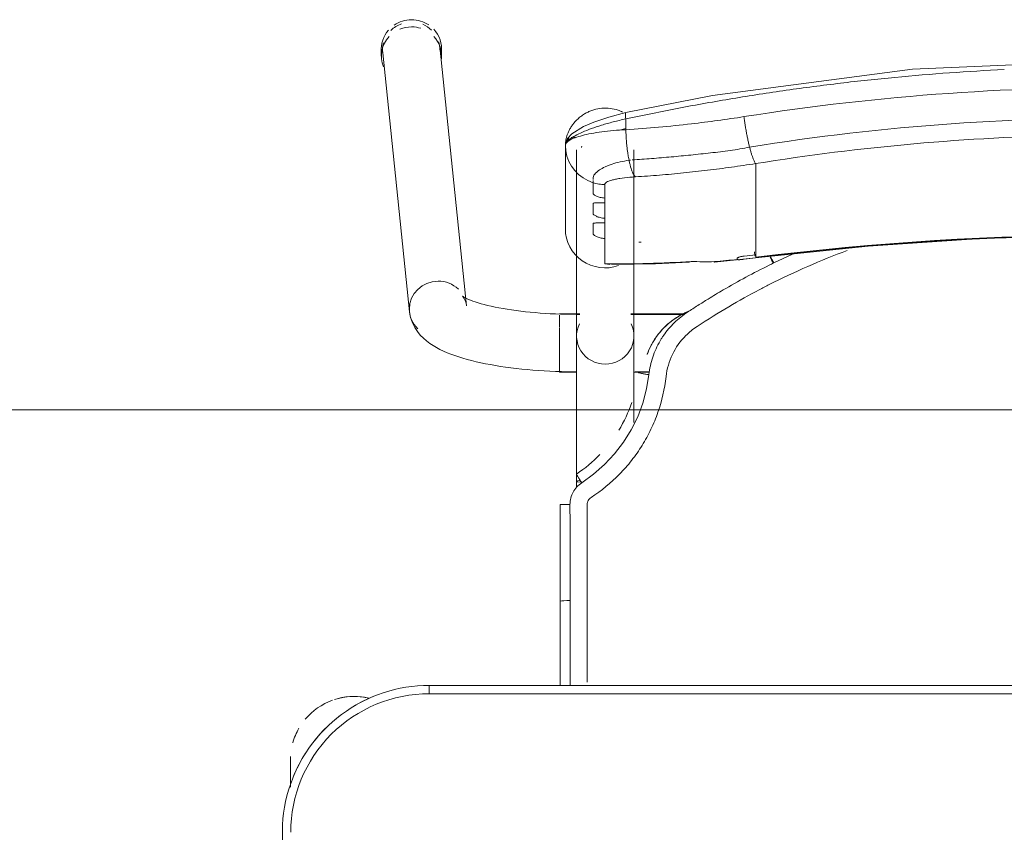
# Model space of a CAD drawing. Header units: metres. Extents: x 3 to 42.2, y -72.9 to -48.7.
# Tile 151 of 189: x 36.655 to 37.01, y -53.634 to -53.341. Entities that reach past the tile are written whole.
import ezdxf

# ---------------------------------------------------------------- set-up
doc = ezdxf.new("R2010")
doc.units = ezdxf.units.M
doc.layers.add('G-ANNO-SYMB', color=7, linetype='Continuous', lineweight=9)
doc.layers.add('I-FURN', color=7, linetype='Continuous', lineweight=18)

# ---------------------------------------------------------------- blocks, each defined once
blk = doc.blocks.new('ConjuntoParaAlunoTamanho6 - CJA06_ConjuntoParaAlunoTamanho6-V11-1PAV')
at = {"layer": 'I-FURN', "color": 253, "true_color": 0xaaaaaa}
for p, q in [((-0.2335379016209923, 0.2018170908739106), (-0.2432124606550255, 0.2952560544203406)), ((-0.2643023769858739, 0.2945585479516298), (-0.2643023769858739, 0.2919703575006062)), ((-0.2638023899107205, 0.2931241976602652), (-0.2541278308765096, 0.1996852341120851)), ((-0.2425404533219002, 0.2919703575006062), (-0.2425404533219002, 0.2945585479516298)), ((-0.1978999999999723, 0.2596939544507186), (-0.1978999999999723, 0.2296403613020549)), ((-0.1920240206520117, 0.259055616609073), (-0.1919206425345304, 0.2594856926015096)), ((-0.1973389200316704, 0.2558006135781), (-0.1966477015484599, 0.2539495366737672)), ((-0.1938499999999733, 0.2581242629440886), (-0.1938499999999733, 0.1909687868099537)), ((-0.192069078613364, 0.2589589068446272), (-0.1920240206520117, 0.259055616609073)), ((-0.1731499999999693, 0.1909687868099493), (-0.1731499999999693, 0.2581242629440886)), ((-0.1966476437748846, 0.2539494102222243), (-0.1956994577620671, 0.2522107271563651)), ((-0.1749254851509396, 0.2543538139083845), (-0.174369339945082, 0.2544094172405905)), ((-0.1292314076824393, 0.2438022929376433), (-0.1292314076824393, 0.253173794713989)), ((-0.1956994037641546, 0.2522106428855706), (-0.1945122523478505, 0.2506185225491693)), ((-0.1292314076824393, 0.2421389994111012), (-0.1292314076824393, 0.2438022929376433)), ((-0.1292314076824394, 0.2421389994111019), (-0.1292314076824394, 0.2365253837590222)), ((-0.1836599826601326, 0.2407252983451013), (-0.1836599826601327, 0.2390378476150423)), ((-0.1292314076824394, 0.2365253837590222), (-0.1292314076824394, 0.2348620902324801)), ((-0.1292314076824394, 0.2348620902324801), (-0.1292314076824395, 0.2292484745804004)), ((-0.1836599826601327, 0.2334483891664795), (-0.1836599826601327, 0.2317609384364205)), ((-0.1292314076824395, 0.2292484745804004), (-0.1292314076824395, 0.2275851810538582)), ((-0.1292314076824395, 0.2275851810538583), (-0.1292314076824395, 0.2219715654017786)), ((-0.1836599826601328, 0.2261714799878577), (-0.1836599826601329, 0.2170112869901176)), ((-0.1292314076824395, 0.2219715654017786), (-0.1292314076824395, 0.2203082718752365)), ((-0.1159764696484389, 0.2204774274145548), (-0.1226984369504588, 0.2173238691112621)), ((-0.1836599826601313, 0.2170112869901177), (-0.1818018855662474, 0.2167931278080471)), ((-0.1441419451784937, 0.2175731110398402), (-0.1292586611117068, 0.2191524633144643)), ((-0.1927135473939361, 0.1989367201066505), (-0.1999999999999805, 0.1989367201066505)), ((-0.199999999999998, 0.1984449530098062), (-0.199999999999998, 0.1941086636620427)), ((-0.1927106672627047, 0.1987867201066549), (-0.1938499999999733, 0.1987867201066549)), ((-0.1938499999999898, 0.1987867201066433), (-0.1938499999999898, 0.1984502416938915)), ((-0.1938499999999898, 0.1984502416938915), (-0.1938499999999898, 0.1976441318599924)), ((-0.1549429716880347, 0.1987867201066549), (-0.1742893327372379, 0.1987867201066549)), ((-0.154736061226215, 0.1989367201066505), (-0.1742864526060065, 0.1989367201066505)), ((-0.199999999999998, 0.1939272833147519), (-0.1999999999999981, 0.1857513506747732)), ((-0.1938499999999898, 0.1936664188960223), (-0.1938499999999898, 0.1916047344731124)), ((-0.1999999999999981, 0.1857279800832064), (-0.1999999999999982, 0.1792198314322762)), ((-0.1938499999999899, 0.1868796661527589), (-0.1938499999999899, 0.185819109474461)), ((-0.1938499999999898, 0.1837095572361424), (-0.1938499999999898, 0.1858191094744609)), ((-0.1999999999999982, 0.1791583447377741), (-0.1999999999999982, 0.1779367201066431)), ((-0.1999999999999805, 0.177936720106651), (-0.1937679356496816, 0.177936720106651)), ((-0.1938499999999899, 0.1780867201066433), (-0.1938499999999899, 0.1795051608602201)), ((-0.1732320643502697, 0.177936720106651), (-0.1675962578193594, 0.177936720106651)), ((-0.1726767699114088, 0.1780867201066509), (-0.1675711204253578, 0.1780867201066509)), ((-0.1938499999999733, 0.138573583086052), (-0.1938499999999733, 0.1364339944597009)), ((-0.1998252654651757, 0.130207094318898), (-0.1998241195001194, 0.09530095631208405)), ((-0.1998165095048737, 0.06488258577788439), (-0.199824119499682, 0.09530105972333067)), ((-0.1998241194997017, 0.09530105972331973), (-0.1998198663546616, 0.09528842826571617)), ((-0.196225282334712, 0.0955583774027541), (-0.1973810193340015, 0.09554367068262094)), ((0.2470000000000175, 0.06496651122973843), (-0.2469999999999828, 0.06496651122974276)), ((-0.2469999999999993, 0.06496651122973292), (-0.2469999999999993, 0.06196651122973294)), ((0.2470000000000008, 0.06496651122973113), (-0.2469999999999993, 0.06496651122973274)), ((-0.297125, 0.02878273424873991), (-0.297125, 0.0379715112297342)), ((-0.2971250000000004, 0.03797151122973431), (-0.2971250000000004, 0.02827850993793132)), ((-0.2999999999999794, 0.01196651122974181), (-0.2999999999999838, -0.332033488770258))]:
    blk.add_line(p, q, dxfattribs=at)
at = {"layer": 'I-FURN', "color": 253, "true_color": 0xaaaaaa, "flags": 128}
for points in [[(0.0001000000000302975, 0.2903998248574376), (-0.07266958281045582, 0.2872143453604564), (-0.1448601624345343, 0.2777017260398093), (-0.176032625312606, 0.2716064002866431)], [(-0.1760343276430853, 0.2716060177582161), (-0.1821754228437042, 0.2699680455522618), (-0.1876074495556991, 0.2681172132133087), (-0.1913128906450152, 0.2665180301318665), (-0.1955671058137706, 0.263903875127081), (-0.1970794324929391, 0.2622558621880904), (-0.1976471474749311, 0.2611297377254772), (-0.1978999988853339, 0.2597125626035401)], [(-0.1760658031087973, 0.2692828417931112), (-0.1760658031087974, 0.2683125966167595), (-0.1760658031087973, 0.2673423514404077), (-0.1760658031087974, 0.2663721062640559), (-0.1760658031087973, 0.2654018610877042)], [(-0.1978999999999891, 0.2596939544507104), (-0.1977587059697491, 0.2577280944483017), (-0.1973389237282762, 0.2558006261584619)], [(-0.1978999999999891, 0.2596939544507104), (-0.1978999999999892, 0.2521805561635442), (-0.1978999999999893, 0.244667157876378), (-0.1978999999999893, 0.2371537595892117), (-0.1978999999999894, 0.2296403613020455)], [(-0.1978999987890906, 0.2446838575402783), (-0.197899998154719, 0.2521977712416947), (-0.1978999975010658, 0.2597116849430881)], [(-0.1945121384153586, 0.2506183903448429), (-0.1931094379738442, 0.2492039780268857), (-0.191518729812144, 0.2479946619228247)], [(-0.1915186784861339, 0.2479946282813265), (-0.1897706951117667, 0.2470146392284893), (-0.1879002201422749, 0.2462823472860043)], [(-0.1878999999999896, 0.2424255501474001), (-0.1878999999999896, 0.2433897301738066), (-0.1878999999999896, 0.2443539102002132), (-0.1878999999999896, 0.2453180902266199), (-0.1878999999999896, 0.2462822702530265)], [(-0.1836599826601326, 0.2456094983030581), (-0.1836599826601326, 0.2443884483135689), (-0.1836599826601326, 0.2431673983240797), (-0.1836599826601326, 0.2419463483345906), (-0.1836599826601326, 0.2407252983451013)], [(-0.1878999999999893, 0.2351486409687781), (-0.1878999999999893, 0.2360322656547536), (-0.1878999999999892, 0.2369158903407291), (-0.1878999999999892, 0.2377995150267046), (-0.1878999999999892, 0.2386831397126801)], [(-0.1836599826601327, 0.2390378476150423), (-0.1836599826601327, 0.2376404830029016), (-0.1836599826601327, 0.2362431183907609), (-0.1836599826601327, 0.2348457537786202), (-0.1836599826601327, 0.2334483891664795)], [(-0.1878999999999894, 0.2278717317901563), (-0.1878999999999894, 0.2287553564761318), (-0.1878999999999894, 0.2296389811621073), (-0.1878999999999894, 0.2305226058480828), (-0.1878999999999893, 0.2314062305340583)], [(-0.1836599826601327, 0.2317609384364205), (-0.1836599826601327, 0.2303635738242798), (-0.1836599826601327, 0.2289662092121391), (-0.1836599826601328, 0.2275688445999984), (-0.1836599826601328, 0.2261714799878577)], [(-0.1292586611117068, 0.2191524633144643), (-0.08865069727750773, 0.2234198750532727), (-0.04790057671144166, 0.2260954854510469), (-0.007073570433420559, 0.2271749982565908), (0.0337649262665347, 0.2266566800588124), (0.07454949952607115, 0.2245413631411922), (0.1152148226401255, 0.2208324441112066), (0.1294586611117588, 0.2191524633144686)], [(-0.1292314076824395, 0.2203082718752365), (-0.1292314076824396, 0.2200743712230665), (-0.1292314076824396, 0.2198404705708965), (-0.1292314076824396, 0.2196065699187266), (-0.1292314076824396, 0.2193726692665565)], [(-0.1811141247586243, 0.2167731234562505), (-0.1653257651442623, 0.2170099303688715), (-0.1533056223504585, 0.2176050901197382)], [(-0.1358999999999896, 0.2186998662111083), (-0.1358999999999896, 0.218777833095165), (-0.1358999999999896, 0.2188557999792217), (-0.1358999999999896, 0.2189337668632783), (-0.1358999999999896, 0.219011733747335)], [(-0.2335379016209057, 0.2018170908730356), (-0.2337286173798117, 0.2028696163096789), (-0.2340307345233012, 0.203761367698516), (-0.2343720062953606, 0.2044473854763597), (-0.2346851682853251, 0.2049236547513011), (-0.2349211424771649, 0.2052118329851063), (-0.2350504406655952, 0.2053439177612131), (-0.2350704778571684, 0.2053619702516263)], [(-0.2350704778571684, 0.2053619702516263), (-0.2350077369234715, 0.205313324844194), (-0.2348200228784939, 0.2051835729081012), (-0.2345106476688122, 0.2049931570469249), (-0.2340848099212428, 0.2047580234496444), (-0.2335484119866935, 0.2044905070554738), (-0.2329074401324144, 0.2042001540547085), (-0.2321676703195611, 0.2038943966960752), (-0.2313345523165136, 0.2035790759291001), (-0.2304131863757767, 0.2032588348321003), (-0.2294083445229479, 0.20293741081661), (-0.2283245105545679, 0.2026178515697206), (-0.2271659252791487, 0.2023026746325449), (-0.2259366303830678, 0.2019939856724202), (-0.2246405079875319, 0.201693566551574), (-0.2232813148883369, 0.2014029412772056), (-0.2218627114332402, 0.2011234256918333), (-0.2203882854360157, 0.2008561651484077), (-0.2188615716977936, 0.2006021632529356), (-0.2172860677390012, 0.200362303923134), (-0.2156652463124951, 0.200137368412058), (-0.214002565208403, 0.1999280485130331), (-0.2123014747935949, 0.1997349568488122), (-0.2105654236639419, 0.1995586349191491), (-0.2087978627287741, 0.1993995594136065), (-0.207002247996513, 0.1992581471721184), (-0.2051820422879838, 0.1991347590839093), (-0.2033407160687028, 0.1990297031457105), (-0.2014817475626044, 0.1989432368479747), (-0.1996086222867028, 0.1988755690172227), (-0.1977248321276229, 0.198826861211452), (-0.1958338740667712, 0.1987972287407), (-0.1939392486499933, 0.1987867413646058), (-0.1938499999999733, 0.1987867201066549)], [(-0.2541278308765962, 0.1996852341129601), (-0.2537524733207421, 0.1976222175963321), (-0.2531060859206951, 0.1957226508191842), (-0.2522614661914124, 0.1940331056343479), (-0.2512866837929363, 0.192559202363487), (-0.2502318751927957, 0.1912808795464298), (-0.2491278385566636, 0.1901677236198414), (-0.2479903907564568, 0.1891887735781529), (-0.2468256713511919, 0.1883170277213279), (-0.2456343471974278, 0.1875306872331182), (-0.2444143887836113, 0.1868128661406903), (-0.2431627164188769, 0.1861507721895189), (-0.2418761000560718, 0.1855348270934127), (-0.2405516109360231, 0.1849579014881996), (-0.2391868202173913, 0.1844147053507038), (-0.237779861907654, 0.1839013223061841), (-0.236329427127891, 0.183414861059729), (-0.2348347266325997, 0.1829531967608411), (-0.2332954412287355, 0.182514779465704), (-0.2317116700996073, 0.1820984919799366), (-0.2300838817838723, 0.1817035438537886), (-0.228412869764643, 0.1813293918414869), (-0.226699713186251, 0.1809756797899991), (-0.2249457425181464, 0.1806421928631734), (-0.2231525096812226, 0.1803288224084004), (-0.2213217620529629, 0.1800355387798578), (-0.219455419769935, 0.1797623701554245), (-0.2175555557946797, 0.1795093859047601), (-0.2156243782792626, 0.1792766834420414), (-0.2136642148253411, 0.1790643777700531), (-0.2116774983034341, 0.1788725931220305), (-0.2096667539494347, 0.1787014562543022), (-0.2076345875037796, 0.1785510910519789), (-0.2055836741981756, 0.178421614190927), (-0.2035167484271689, 0.1783131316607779), (-0.2014365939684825, 0.1782257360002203), (-0.1993460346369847, 0.1781595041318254), (-0.1972479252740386, 0.1781144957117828), (-0.1951451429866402, 0.1780907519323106), (-0.1938499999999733, 0.1780867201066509)], [(-0.1938499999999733, 0.138573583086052), (-0.1938499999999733, 0.1405709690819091), (-0.1938499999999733, 0.1425707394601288), (-0.1938499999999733, 0.1445696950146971), (-0.1938499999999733, 0.1465646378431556), (-0.1938499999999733, 0.1485523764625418), (-0.1938499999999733, 0.1505297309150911), (-0.1938499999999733, 0.1524935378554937), (-0.1938499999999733, 0.154440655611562), (-0.1938499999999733, 0.156367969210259), (-0.1938499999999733, 0.1582723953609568), (-0.1938499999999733, 0.160150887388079), (-0.1938499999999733, 0.1620004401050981), (-0.1938499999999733, 0.1638180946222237), (-0.1938499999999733, 0.1656009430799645), (-0.1938499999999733, 0.167346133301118), (-0.1938499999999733, 0.1690508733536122), (-0.1938499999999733, 0.1707124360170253), (-0.1938499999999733, 0.1723281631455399), (-0.1938499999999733, 0.1738954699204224), (-0.1938499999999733, 0.1754118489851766), (-0.1938499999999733, 0.1768748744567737), (-0.1938499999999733, 0.1782822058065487), (-0.1938499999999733, 0.1796315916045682), (-0.1938499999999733, 0.1809208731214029), (-0.1938499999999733, 0.1821479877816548), (-0.1938499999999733, 0.1833109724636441), (-0.1938499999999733, 0.1844079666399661), (-0.1938499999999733, 0.185437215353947), (-0.1938499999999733, 0.186397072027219), (-0.1938499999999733, 0.1872860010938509), (-0.1938499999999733, 0.1881025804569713), (-0.1938499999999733, 0.1888455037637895), (-0.1938499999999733, 0.1895135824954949), (-0.1938499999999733, 0.1901057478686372), (-0.1938499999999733, 0.1906210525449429), (-0.1938499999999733, 0.1909687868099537)], [(-0.1731499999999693, 0.1909687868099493), (-0.1731499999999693, 0.1905139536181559), (-0.1731499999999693, 0.1899816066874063), (-0.1731499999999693, 0.1893725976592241), (-0.1731499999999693, 0.1886879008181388), (-0.1731499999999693, 0.1879286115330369), (-0.1731499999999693, 0.1870959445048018), (-0.1731499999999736, 0.1861912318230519), (-0.1731499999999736, 0.1852159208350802), (-0.1731499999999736, 0.1841715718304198), (-0.1731499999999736, 0.1830598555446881), (-0.1731499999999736, 0.1818825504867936), (-0.1731499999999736, 0.1806415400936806), (-0.1731499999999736, 0.1793388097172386), (-0.1731499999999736, 0.1779764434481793), (-0.1731499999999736, 0.1765566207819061), (-0.1731499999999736, 0.1750816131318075), (-0.1731499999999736, 0.1735537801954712), (-0.1731499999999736, 0.1719755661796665), (-0.1731499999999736, 0.170349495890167), (-0.1731499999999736, 0.1686781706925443), (-0.1731499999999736, 0.1669642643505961), (-0.1731499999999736, 0.1652105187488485), (-0.1731499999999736, 0.1634197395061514), (-0.1731499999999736, 0.161594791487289), (-0.1731499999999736, 0.1597385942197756)], [(-0.1684099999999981, 0.1843835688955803), (-0.1684099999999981, 0.1843688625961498), (-0.1684099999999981, 0.1843541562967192), (-0.1684099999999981, 0.1843394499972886), (-0.1684099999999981, 0.184324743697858)], [(-0.1677424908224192, 0.1770641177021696), (-0.1686080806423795, 0.1718750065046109), (-0.1699665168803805, 0.1667882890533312), (-0.1718069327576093, 0.1618511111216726), (-0.1741455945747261, 0.1571266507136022), (-0.1769279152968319, 0.1526472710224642), (-0.1801293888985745, 0.1484554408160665), (-0.183741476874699, 0.1446112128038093), (-0.1877058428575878, 0.1411317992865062), (-0.1919863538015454, 0.1380495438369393)], [(-0.1962270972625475, 0.1302521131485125), (-0.1962262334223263, 0.1233088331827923), (-0.1962256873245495, 0.1163650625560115), (-0.1962254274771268, 0.1094205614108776), (-0.1962253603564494, 0.1024936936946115), (-0.1962252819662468, 0.09555841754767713)], [(-0.1973810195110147, 0.09554367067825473), (-0.1984075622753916, 0.09550450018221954), (-0.1992035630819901, 0.09544490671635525), (-0.199690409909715, 0.09537093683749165), (-0.1998241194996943, 0.09530106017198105)], [(-0.2469999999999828, 0.06496651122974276), (-0.2491194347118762, 0.06492411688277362), (-0.2512354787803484, 0.06479700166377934), (-0.2533447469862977, 0.06458536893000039), (-0.2554438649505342, 0.0642895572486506), (-0.257529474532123, 0.06391003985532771), (-0.2595982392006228, 0.0634474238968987), (-0.2616468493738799, 0.06290244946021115), (-0.2636720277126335, 0.06227598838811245), (-0.2656705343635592, 0.06156904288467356), (-0.2676391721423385, 0.06078274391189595), (-0.2695747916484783, 0.0599183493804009), (-0.271474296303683, 0.05897724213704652), (-0.2733346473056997, 0.05796092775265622), (-0.2751528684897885, 0.05687103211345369), (-0.2769260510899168, 0.05570929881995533), (-0.2786513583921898, 0.05447758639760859), (-0.2803260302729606, 0.05317786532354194), (-0.2819473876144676, 0.05181221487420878), (-0.2835128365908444, 0.05038281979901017), (-0.2850198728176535, 0.04889196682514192), (-0.2864660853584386, 0.04734204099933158), (-0.2878491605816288, 0.04573552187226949), (-0.289166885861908, 0.04407497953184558), (-0.2904171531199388, 0.04236307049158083), (-0.2915979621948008, 0.04060253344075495), (-0.29270742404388, 0.03879618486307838), (-0.2937437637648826, 0.03694691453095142), (-0.2947053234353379, 0.0350576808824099), (-0.2955905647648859, 0.03313150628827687), (-0.2963980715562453, 0.03117147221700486), (-0.2971265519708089, 0.02918071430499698), (-0.2977748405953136, 0.02716241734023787), (-0.2983419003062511, 0.02511981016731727), (-0.2988268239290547, 0.0230561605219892), (-0.2992288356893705, 0.02097476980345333), (-0.2995472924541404, 0.01887896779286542), (-0.2997816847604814, 0.01677210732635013), (-0.2999316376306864, 0.01465755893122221), (-0.2999969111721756, 0.01253870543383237), (-0.2999999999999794, 0.01196651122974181)], [(0.2469999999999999, 0.0619665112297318), (0.1234999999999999, 0.0619665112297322), (-1.453485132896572e-16, 0.06196651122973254), (-0.1235000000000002, 0.06196651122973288), (-0.2470000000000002, 0.06196651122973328)], [(-0.2469999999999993, 0.06196651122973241), (-0.1234999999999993, 0.0619665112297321), (7.44471151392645e-16, 0.06196651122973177), (0.1235000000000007, 0.06196651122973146), (0.2470000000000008, 0.06196651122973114)], [(-0.2971249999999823, 0.03797151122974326), (-0.2971249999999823, 0.03795791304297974), (-0.2971249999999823, 0.03791714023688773), (-0.2971249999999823, 0.03784925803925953), (-0.2971249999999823, 0.03775437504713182), (-0.2971249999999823, 0.03763264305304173), (-0.2971249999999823, 0.03748425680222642), (-0.2971249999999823, 0.0373094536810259), (-0.2971249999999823, 0.03710851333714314), (-0.2971249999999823, 0.0368817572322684), (-0.2971249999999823, 0.03662954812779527), (-0.2971249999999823, 0.03635228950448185), (-0.2971249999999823, 0.0360504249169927), (-0.2971249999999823, 0.03572443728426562), (-0.2971249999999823, 0.03537484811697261), (-0.2971249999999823, 0.03500221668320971), (-0.2971249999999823, 0.03460713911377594), (-0.2971249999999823, 0.03419024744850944), (-0.2971249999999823, 0.03375220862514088), (-0.2971249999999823, 0.0332937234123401), (-0.2971249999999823, 0.03281552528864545), (-0.2971249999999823, 0.0323183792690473), (-0.2971249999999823, 0.03180308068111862), (-0.2971249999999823, 0.03127045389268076), (-0.2971249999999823, 0.03072135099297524), (-0.2971249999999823, 0.03015665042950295), (-0.2971249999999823, 0.02957725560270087), (-0.2971249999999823, 0.02898409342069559)]]:
    blk.add_lwpolyline(points, dxfattribs=at)
at = {"layer": 'I-FURN', "color": 253, "true_color": 0xaaaaaa}
for centre, radius, start, end in [((-0.2470000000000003, 0.01196651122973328), 0.05000000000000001, 89.99999999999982, 179.9999999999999), ((-0.2469999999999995, 0.01196651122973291), 0.05, 90.00000000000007, 180.0000000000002), ((-0.274125, 0.03797151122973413), 0.02299999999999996, 76.78757610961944, 107.9999999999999), ((-0.274125, 0.03797151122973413), 0.02299999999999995, 76.40433790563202, 104.4669156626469), ((-0.2469999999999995, 0.01196651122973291), 0.05300000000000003, 112.4999999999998, 122.6999338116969), ((-0.274125, 0.03797151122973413), 0.02300000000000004, 109.9274386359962, 140.0230900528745), ((-0.2469999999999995, 0.01196651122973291), 0.05300000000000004, 127.1606960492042, 143.1496439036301), ((-0.274125, 0.03797151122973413), 0.023, 149.9762060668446, 164.3449802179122), ((-0.274125, 0.03797151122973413), 0.02300000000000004, 176.566897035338, 179.9999999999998), ((-0.2469999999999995, 0.01196651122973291), 0.0530000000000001, 147.3000658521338, 157.4999999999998)]:
    blk.add_arc(centre, radius, start, end, dxfattribs=at)
for centre, major_axis, ratio, start_param, end_param in [((-0.2535074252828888, 0.2941901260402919), (0.01029496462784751, 0.001065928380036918), 0.9671584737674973, 1.815725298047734, 2.256388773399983), ((-0.2534214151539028, 0.2945585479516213), (0.01088096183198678, 0), 0.9659258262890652, 1.570796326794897, 2.185057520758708), ((-0.2534214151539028, 0.2919703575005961), (0.01088096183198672, 0), 0.9659258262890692, 1.570796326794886, 1.965237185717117), ((-0.2534214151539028, 0.2945585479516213), (0.01088096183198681, 0), 0.9659258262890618, 0.9594267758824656, 1.570796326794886), ((-0.2534214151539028, 0.2919703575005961), (0.01088096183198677, 0), 0.9659258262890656, 1.25762360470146, 1.559899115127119), ((-0.2535074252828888, 0.2941901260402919), (0.01029496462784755, 0.001065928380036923), 0.9671584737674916, 0.6855924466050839, 1.060104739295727), ((-0.2534214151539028, 0.2919703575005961), (0.01088096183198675, 0), 0.9659258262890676, 2.404267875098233, 3.526261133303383), ((-0.2534214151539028, 0.2945585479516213), (0.01088096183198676, 0), 0.9659258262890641, 2.438822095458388, 3.243524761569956), ((-0.2534214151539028, 0.2945585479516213), (0.01088096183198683, 0), 0.9659258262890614, 6.170166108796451, 7.020456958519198), ((-0.2534214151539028, 0.2919703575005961), (0.0108809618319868, 0), 0.9659258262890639, 6.182855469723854, 7.015453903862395), ((-0.2535074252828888, 0.2941901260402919), (0.01029496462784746, 0.001065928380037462), 0.9671584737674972, 2.78021076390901, 3.141592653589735), ((-0.2535074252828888, 0.2941901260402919), (0.01029496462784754, 0.001065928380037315), 0.9671584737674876, 6.183379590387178, 6.464027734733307), ((-0.1834999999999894, 0.2296403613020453), (-0.01439999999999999, 1.543589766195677e-16), 0.9781476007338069, 0, 1.909657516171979), ((9.999999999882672e-05, -0.7715866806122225), (1.021100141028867, 0), 0.9781476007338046, 1.44377104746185, 1.697821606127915), ((9.999999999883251e-05, -0.7711708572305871), (1.0208981, 0), 0.9781476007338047, 1.443771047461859, 1.697821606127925), ((-0.1792715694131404, 0.6012766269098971), (0.385, 0), 0.9781476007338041, 4.732926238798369, 4.735012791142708), ((-0.1792715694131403, 0.6035636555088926), (0.3950000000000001, 0), 0.9781476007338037, 4.828782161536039, 4.83941425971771), ((-0.1304982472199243, 0.2290753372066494), (-0.001239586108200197, 0.009922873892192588), 0.02633907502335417, 2.463315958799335, 2.78923363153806), ((-0.1792715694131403, 0.6033557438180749), (0.3949999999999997, 0), 0.978147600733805, 4.701278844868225, 4.780292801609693), ((-0.1450124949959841, 0.2275351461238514), (-0.0008705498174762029, 0.009962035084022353), 0.01850094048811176, 2.95752618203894, 3.350225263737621), ((-0.1792715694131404, 0.6026280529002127), (0.3949999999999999, 0), 0.9781476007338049, 4.801491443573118, 4.82254091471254), ((-0.1792715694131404, 0.6022122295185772), (0.3947979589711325, 0), 0.9781476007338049, 4.828841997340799, 4.839414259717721), ((-0.2438328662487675, 0.2007511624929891), (0.01029496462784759, 0.001065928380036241), 0.9671584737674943, 1.4709906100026, 3.041786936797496), ((-0.2438328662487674, 0.2007511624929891), (0.01029496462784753, 0.001065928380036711), 0.9671584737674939, 0.6855924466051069, 1.470990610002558), ((-0.2438328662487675, 0.200751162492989), (0.01029496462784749, 0.001065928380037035), 0.9671584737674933, 3.041786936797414, 3.827185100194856), ((-0.1834999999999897, 0.1909687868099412), (0.01035, 0), 0.9781476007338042, 2.686586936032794, 4.712388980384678), ((-0.1834999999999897, 0.1909687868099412), (0.01034999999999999, 0), 0.9781476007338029, 4.712388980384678, 6.738191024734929), ((-0.1834999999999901, 0.1385735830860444), (0.01035000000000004, 0), 0.06975647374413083, 2.648424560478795, 3.665191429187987)]:
    blk.add_ellipse(centre, major_axis=major_axis, ratio=ratio, start_param=start_param, end_param=end_param, dxfattribs=at)
for points in [[(-0.07900690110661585, 0.2842687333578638), (-0.08556602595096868, 0.2836455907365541), (-0.09211261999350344, 0.282945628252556), (-0.09864346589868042, 0.2821693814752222)], [(-0.0592946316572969, 0.2859072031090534), (-0.06587565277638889, 0.2854382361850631), (-0.07244736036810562, 0.2848919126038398), (-0.07900653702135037, 0.2842687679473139)], [(-0.03952650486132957, 0.2870815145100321), (-0.04612297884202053, 0.2867677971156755), (-0.05271335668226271, 0.2863761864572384), (-0.05929442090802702, 0.2859072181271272)], [(-0.09864346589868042, 0.2821693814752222), (-0.1051744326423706, 0.2813931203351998), (-0.1116896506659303, 0.2805405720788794), (-0.1181860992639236, 0.2796131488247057)], [(-0.1181862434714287, 0.2796131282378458), (-0.1246826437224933, 0.2786857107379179), (-0.131160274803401, 0.2776834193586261), (-0.1376161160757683, 0.2766076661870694)], [(-0.1376161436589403, 0.2766076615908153), (-0.1440720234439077, 0.275531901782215), (-0.150506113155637, 0.2743826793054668), (-0.1569153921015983, 0.2731614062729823)], [(-0.1569155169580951, 0.2731613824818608), (-0.163324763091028, 0.2719401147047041), (-0.1697091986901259, 0.270646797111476), (-0.1760658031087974, 0.2692828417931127)], [(-0.1334597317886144, 0.2700975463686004), (-0.1333915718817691, 0.2695629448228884), (-0.1332445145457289, 0.2684805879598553), (-0.1329950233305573, 0.2668394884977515), (-0.13271980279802, 0.2652023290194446), (-0.1324223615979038, 0.2635911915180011), (-0.1321069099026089, 0.2620269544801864), (-0.1317774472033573, 0.2605307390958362), (-0.131551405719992, 0.2595920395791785), (-0.1314375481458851, 0.2591403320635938)], [(-0.176065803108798, 0.2654018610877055), (-0.1791352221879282, 0.2652333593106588), (-0.1850371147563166, 0.2646984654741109), (-0.1921907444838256, 0.2633749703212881), (-0.1968242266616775, 0.2616500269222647), (-0.1978999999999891, 0.2603482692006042), (-0.1978999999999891, 0.2596939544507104)], [(-0.1760890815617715, 0.2657671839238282), (-0.1766932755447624, 0.2656118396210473), (-0.1772949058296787, 0.2654511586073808), (-0.1778904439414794, 0.2652861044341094)], [(-0.176065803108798, 0.2654018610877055), (-0.1760589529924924, 0.2649819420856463), (-0.1760367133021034, 0.2641342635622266), (-0.1759782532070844, 0.2628495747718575), (-0.1758952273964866, 0.2615619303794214), (-0.175788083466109, 0.2602816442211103), (-0.17565767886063, 0.2590190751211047), (-0.1755052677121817, 0.2577841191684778), (-0.1753320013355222, 0.2565866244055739), (-0.175139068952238, 0.255436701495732), (-0.17499849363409, 0.2547076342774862), (-0.1749255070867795, 0.2543539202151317)], [(-0.1292314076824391, 0.2531737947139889), (-0.1293198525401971, 0.253273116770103), (-0.1295044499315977, 0.2535308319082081), (-0.1298007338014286, 0.2540876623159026), (-0.1301127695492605, 0.2548082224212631), (-0.130436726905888, 0.2556848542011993), (-0.1307683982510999, 0.2567045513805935), (-0.1311037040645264, 0.2578555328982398), (-0.1313268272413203, 0.2587010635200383), (-0.1314375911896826, 0.259140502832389)], [(-0.1749255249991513, 0.2543540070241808), (-0.1748359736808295, 0.2539200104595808), (-0.1746487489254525, 0.2530845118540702), (-0.1743466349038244, 0.2519451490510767), (-0.1740270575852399, 0.2509327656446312), (-0.1736938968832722, 0.2500587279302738), (-0.1733510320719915, 0.2493354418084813), (-0.1730027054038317, 0.2487702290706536), (-0.1727696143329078, 0.2485030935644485), (-0.1726535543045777, 0.2483980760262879)], [(-0.1639821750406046, 0.2490156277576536), (-0.1668748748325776, 0.2487818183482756), (-0.1697656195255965, 0.2485760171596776), (-0.1726535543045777, 0.2483980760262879)], [(-0.1596417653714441, 0.2493873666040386), (-0.161088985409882, 0.249256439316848), (-0.1625358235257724, 0.2491325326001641), (-0.1639821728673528, 0.2490156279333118)], [(-0.1552990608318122, 0.2498012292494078), (-0.1567469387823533, 0.2496562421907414), (-0.1581945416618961, 0.2495182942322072), (-0.1596417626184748, 0.2493873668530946)], [(-0.1509547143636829, 0.2502573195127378), (-0.1524030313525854, 0.2500982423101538), (-0.1538511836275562, 0.249946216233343), (-0.1552990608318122, 0.2498012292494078)], [(-0.1466093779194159, 0.2507557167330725), (-0.1480579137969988, 0.2505825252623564), (-0.1495063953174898, 0.2504163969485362), (-0.1509547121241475, 0.2502573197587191)], [(-0.1422637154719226, 0.2512964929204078), (-0.143712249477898, 0.2511091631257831), (-0.1451608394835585, 0.2509289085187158), (-0.1466093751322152, 0.2507557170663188)], [(-0.1879001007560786, 0.2462823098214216), (-0.1875579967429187, 0.2461749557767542), (-0.1868655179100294, 0.2459854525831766), (-0.1858079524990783, 0.2457777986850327), (-0.1847375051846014, 0.245647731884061), (-0.1840192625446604, 0.2456134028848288), (-0.1836599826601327, 0.2456094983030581)], [(-0.1878999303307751, 0.2473993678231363), (-0.1878996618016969, 0.247521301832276), (-0.1878992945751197, 0.2476493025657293), (-0.1878987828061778, 0.2477842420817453)], [(-0.0962453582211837, 0.2218352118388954), (-0.1058408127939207, 0.2182510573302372), (-0.1151956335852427, 0.2141430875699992), (-0.124341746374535, 0.2095039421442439)], [(-0.1539742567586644, 0.2177192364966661), (-0.1534937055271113, 0.2175210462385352), (-0.1529962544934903, 0.2175770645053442), (-0.1524701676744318, 0.2178778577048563)], [(-0.1524701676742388, 0.2178778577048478), (-0.1511336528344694, 0.2178205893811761), (-0.148400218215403, 0.2177478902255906), (-0.1455629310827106, 0.2177625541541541), (-0.1441226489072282, 0.217792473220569)], [(-0.1358494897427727, 0.2186013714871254), (-0.135866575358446, 0.2186169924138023), (-0.1358918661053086, 0.2186492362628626), (-0.1359000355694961, 0.2186828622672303), (-0.1358999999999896, 0.2186998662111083)], [(-0.1358999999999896, 0.219011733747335), (-0.1358974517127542, 0.2190478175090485), (-0.135862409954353, 0.2191208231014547), (-0.1357253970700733, 0.2192307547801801), (-0.1354877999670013, 0.2193475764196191), (-0.1351772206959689, 0.2194610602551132), (-0.1347943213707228, 0.2195675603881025), (-0.1343570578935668, 0.2196652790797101), (-0.1339016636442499, 0.2197447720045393), (-0.1335709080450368, 0.2197895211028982), (-0.1333999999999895, 0.2198095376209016)], [(-0.1226979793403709, 0.2173232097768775), (-0.1229747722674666, 0.2171883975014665), (-0.1235279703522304, 0.2169178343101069), (-0.124080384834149, 0.2166453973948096), (-0.1243563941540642, 0.2165087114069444)], [(-0.1233517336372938, 0.2181258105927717), (-0.1235632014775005, 0.218556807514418), (-0.1237665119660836, 0.2189779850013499), (-0.1239462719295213, 0.2193574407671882)], [(-0.1228881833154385, 0.2172303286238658), (-0.1230391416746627, 0.2175280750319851), (-0.1231915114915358, 0.2178323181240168), (-0.1233396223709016, 0.2181318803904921)], [(-0.1243563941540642, 0.2165087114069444), (-0.127170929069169, 0.2151169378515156), (-0.132758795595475, 0.2122360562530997), (-0.1382577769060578, 0.2091620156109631), (-0.140984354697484, 0.2075760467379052)], [(-0.1279827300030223, 0.2076228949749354), (-0.1315664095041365, 0.205741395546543), (-0.1388903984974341, 0.2016844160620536), (-0.1465126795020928, 0.1969783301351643), (-0.1503956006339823, 0.1944471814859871)], [(-0.140984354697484, 0.2075760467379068), (-0.1418838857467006, 0.2070440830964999), (-0.1436780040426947, 0.2059695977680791), (-0.1454617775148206, 0.2048741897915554), (-0.1463509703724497, 0.2043213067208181)], [(-0.124341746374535, 0.2095039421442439), (-0.1249439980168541, 0.2091985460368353), (-0.1261530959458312, 0.2085797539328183), (-0.127371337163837, 0.2079446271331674), (-0.1279827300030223, 0.2076228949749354)], [(-0.1463764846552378, 0.2043055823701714), (-0.1476209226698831, 0.2035451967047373), (-0.1501008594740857, 0.2020049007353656), (-0.1525577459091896, 0.2004277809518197), (-0.1537794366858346, 0.1996302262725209)], [(-0.1537794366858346, 0.1996302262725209), (-0.1554966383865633, 0.198508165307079), (-0.1586948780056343, 0.195943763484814), (-0.1613359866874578, 0.1928020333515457), (-0.1624994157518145, 0.191104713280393)], [(-0.1568013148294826, 0.1981978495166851), (-0.1557631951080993, 0.1987999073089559), (-0.1547464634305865, 0.199296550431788), (-0.1537598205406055, 0.1997100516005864)], [(-0.1650109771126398, 0.1907575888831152), (-0.164470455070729, 0.191508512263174), (-0.163310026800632, 0.1929545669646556), (-0.161349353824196, 0.1949320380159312), (-0.1591901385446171, 0.1966947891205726), (-0.1576358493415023, 0.1977121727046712), (-0.1568341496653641, 0.1981787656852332)], [(-0.1503956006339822, 0.194447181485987), (-0.1511343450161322, 0.1939646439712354), (-0.1525553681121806, 0.1929255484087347), (-0.1538574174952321, 0.191743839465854), (-0.1544771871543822, 0.1911186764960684)], [(-0.1637112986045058, 0.1892355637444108), (-0.1647895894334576, 0.1873763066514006), (-0.1665590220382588, 0.1834307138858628), (-0.1674964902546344, 0.1792013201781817), (-0.1677424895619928, 0.1770639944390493)], [(-0.1624994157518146, 0.1911047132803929), (-0.1627133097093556, 0.1907999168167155), (-0.1631293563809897, 0.1901833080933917), (-0.1635214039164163, 0.1895535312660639), (-0.1637112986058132, 0.1892355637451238)], [(-0.1544771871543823, 0.1911186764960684), (-0.1564547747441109, 0.1891182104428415), (-0.1596892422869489, 0.1845226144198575), (-0.1612418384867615, 0.1791461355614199), (-0.1615632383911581, 0.1763592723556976)], [(-0.1677424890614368, 0.1770642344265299), (-0.1682328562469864, 0.1771200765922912), (-0.1692131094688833, 0.1772481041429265), (-0.1704566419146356, 0.1774597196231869), (-0.1712817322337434, 0.1776583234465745), (-0.1714682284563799, 0.1777616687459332), (-0.1714634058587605, 0.1778021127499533)], [(-0.1739147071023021, 0.1669853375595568), (-0.175121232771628, 0.1634756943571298), (-0.1767079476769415, 0.160111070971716), (-0.1786363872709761, 0.1569620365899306)], [(-0.1854029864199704, 0.1482281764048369), (-0.1879709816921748, 0.1455767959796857), (-0.1908368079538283, 0.1432074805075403), (-0.1939136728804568, 0.1411945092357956)], [(-0.1939136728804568, 0.1411945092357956), (-0.1939293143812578, 0.1411928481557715), (-0.1938540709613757, 0.1410265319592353), (-0.1934388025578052, 0.1403259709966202), (-0.192784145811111, 0.1392806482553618), (-0.1922544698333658, 0.1384598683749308), (-0.1919863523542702, 0.1380495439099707)], [(-0.1919863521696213, 0.1380501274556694), (-0.1926489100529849, 0.1376179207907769), (-0.1938268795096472, 0.136629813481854), (-0.195191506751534, 0.1347279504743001), (-0.1960368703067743, 0.1325520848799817), (-0.1962246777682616, 0.1310361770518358), (-0.1962270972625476, 0.1302521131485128)], [(-0.1886288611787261, 0.1327672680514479), (-0.1888420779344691, 0.1326285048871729), (-0.1892217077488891, 0.1323105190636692), (-0.1896640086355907, 0.1316970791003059), (-0.1899394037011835, 0.1309924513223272), (-0.1900005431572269, 0.1305014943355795), (-0.1900014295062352, 0.130247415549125)], [(-0.196227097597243, 0.1302520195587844), (-0.1967197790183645, 0.1302517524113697), (-0.1976969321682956, 0.1302488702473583), (-0.1989137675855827, 0.1302381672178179), (-0.1996945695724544, 0.1302227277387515), (-0.1998445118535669, 0.1302108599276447), (-0.1998210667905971, 0.1302049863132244)], [(-0.1998210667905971, 0.1302049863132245), (-0.1998207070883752, 0.124380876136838), (-0.1998194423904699, 0.1127324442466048), (-0.1998196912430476, 0.1010983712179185), (-0.1998198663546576, 0.09528842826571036)], [(-0.1998180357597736, 0.121469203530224), (-0.1998182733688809, 0.1243806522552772), (-0.1998185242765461, 0.1272925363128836), (-0.1998187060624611, 0.1302043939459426)], [(-0.1998174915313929, 0.095284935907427), (-0.1998173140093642, 0.101095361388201), (-0.1998171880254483, 0.1069128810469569), (-0.1998174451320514, 0.112733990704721)], [(-0.1998198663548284, 0.09528842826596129), (-0.1998199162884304, 0.08515314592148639), (-0.1998200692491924, 0.07501788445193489), (-0.1998200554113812, 0.06488260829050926)], [(-0.1998176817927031, 0.0648826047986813), (-0.1998176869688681, 0.06836778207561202), (-0.1998176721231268, 0.07185295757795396), (-0.1998176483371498, 0.07533813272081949)]]:
    blk.add_open_spline(points, degree=3, dxfattribs=at)
for points, knots in [([(-0.1334597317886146, 0.2700975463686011), (-0.0847039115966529, 0.2777950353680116), (0.005190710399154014, 0.2841531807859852), (0.09465608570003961, 0.2762553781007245), (0.1336597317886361, 0.2700975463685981)], [-1, -1, -1, -1, -0.4444444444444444, 0, 0, 0, 0]), ([(-0.1978999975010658, 0.2597116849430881), (-0.1978992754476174, 0.2601895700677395), (-0.197828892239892, 0.2612672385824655), (-0.1974722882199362, 0.2628706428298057), (-0.1969498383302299, 0.2642975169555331), (-0.1964165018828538, 0.2654260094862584), (-0.1958545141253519, 0.2663723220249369), (-0.1953379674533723, 0.2671148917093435), (-0.1949214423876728, 0.2676569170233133), (-0.1944708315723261, 0.2681916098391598), (-0.1938161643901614, 0.2689006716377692), (-0.1929067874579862, 0.2697547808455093), (-0.1918973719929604, 0.2705252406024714), (-0.1910486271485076, 0.271071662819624), (-0.1903984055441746, 0.2714415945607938), (-0.1897348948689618, 0.2717736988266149), (-0.1888273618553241, 0.2721720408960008), (-0.1871898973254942, 0.2727458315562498), (-0.1847401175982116, 0.2732046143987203), (-0.1817407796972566, 0.2731518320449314), (-0.1792247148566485, 0.2725886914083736), (-0.1777679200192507, 0.2720030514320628), (-0.1772474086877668, 0.2717572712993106)], [0, 0, 0, 0, 0.0625, 0.125, 0.15625, 0.1875, 0.21875, 0.234375, 0.25, 0.265625, 0.28125, 0.3125, 0.34375, 0.359375, 0.375, 0.390625, 0.40625, 0.4375, 0.5, 0.5625, 0.625, 0.6613338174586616, 0.6613338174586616, 0.6613338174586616, 0.6613338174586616]), ([(-0.1761028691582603, 0.2715562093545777), (-0.1761586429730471, 0.2714860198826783), (-0.1762736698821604, 0.2710598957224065), (-0.1761920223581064, 0.2700340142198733), (-0.1760658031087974, 0.2692828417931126)], [0.625, 0.625, 0.625, 0.625, 0.75, 1, 1, 1, 1]), ([(-0.1760658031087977, 0.2654018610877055), (-0.1681984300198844, 0.2658977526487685), (-0.1539952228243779, 0.2671607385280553), (-0.1397741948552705, 0.2691006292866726), (-0.1334597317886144, 0.2700975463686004)], [-1, -1, -1, -1, -0.4444444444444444, 0, 0, 0, 0]), ([(-0.1314375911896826, 0.2591405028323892), (-0.0834284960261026, 0.2668293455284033), (0.005115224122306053, 0.2731845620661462), (0.09323131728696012, 0.2652914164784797), (0.1316375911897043, 0.2591405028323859)], [-1, -1, -1, -1, -0.4444444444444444, 0, 0, 0, 0]), ([(-0.197899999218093, 0.2597116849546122), (-0.1978999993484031, 0.2603422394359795), (-0.1968779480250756, 0.26186790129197), (-0.1928195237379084, 0.2641120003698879), (-0.1886535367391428, 0.2657759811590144), (-0.1849085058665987, 0.2670351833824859), (-0.180643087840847, 0.2682349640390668), (-0.1776024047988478, 0.2689532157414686), (-0.1760658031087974, 0.2692828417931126)], [0, 0, 0, 0, 0.25, 0.5, 0.625, 0.75, 0.875, 1, 1, 1, 1]), ([(0.1294314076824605, 0.2531737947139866), (0.08224027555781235, 0.260753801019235), (-0.00483574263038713, 0.2670240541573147), (-0.0914775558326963, 0.2592379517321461), (-0.1292314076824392, 0.2531737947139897)], [-1, -1, -1, -1, -0.4444444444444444, 0, 0, 0, 0]), ([(-0.1964982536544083, 0.2622027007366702), (-0.1967084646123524, 0.2620722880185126), (-0.1970969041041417, 0.2617605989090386), (-0.1976913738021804, 0.26095673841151), (-0.197899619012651, 0.2602130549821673), (-0.197899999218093, 0.2597116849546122)], [0.75, 0.75, 0.75, 0.75, 0.8125, 0.875, 1, 1, 1, 1]), ([(-0.1942107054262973, 0.2625985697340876), (-0.194501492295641, 0.2626624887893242), (-0.1950241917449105, 0.2627014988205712), (-0.1955445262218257, 0.2626020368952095), (-0.1957570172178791, 0.2625375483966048)], [0.5473049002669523, 0.5473049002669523, 0.5473049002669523, 0.5473049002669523, 0.625, 0.6812683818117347, 0.6812683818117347, 0.6812683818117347, 0.6812683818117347]), ([(-0.1738129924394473, 0.2544652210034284), (-0.1714660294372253, 0.2546246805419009), (-0.1667662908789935, 0.2549705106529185), (-0.1597010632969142, 0.2555689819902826), (-0.1538032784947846, 0.2561378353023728), (-0.1490781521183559, 0.2566274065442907), (-0.1455353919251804, 0.2570270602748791), (-0.1419759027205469, 0.2573905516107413), (-0.1384271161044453, 0.2578212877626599), (-0.1349183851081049, 0.2584197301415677), (-0.1325944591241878, 0.2588861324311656), (-0.1314375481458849, 0.2591403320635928)], [0, 0, 0, 0, 0.1666666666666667, 0.3333333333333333, 0.5, 0.5833333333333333, 0.6666666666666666, 0.75, 0.8333333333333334, 0.9166666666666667, 1, 1, 1, 1]), ([(-0.1878987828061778, 0.2477842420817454), (-0.1879118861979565, 0.2482880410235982), (-0.187502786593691, 0.249331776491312), (-0.1858826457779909, 0.2507735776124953), (-0.1839956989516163, 0.2518209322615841), (-0.182398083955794, 0.2524953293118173), (-0.1797831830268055, 0.2534413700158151), (-0.1771474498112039, 0.2540362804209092), (-0.1749255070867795, 0.2543539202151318)], [0, 0, 0, 0, 0.2, 0.4, 0.55, 0.625, 0.7, 1, 1, 1, 1]), ([(-0.1292314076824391, 0.2531737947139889), (-0.1321257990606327, 0.2527140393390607), (-0.1364697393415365, 0.2520670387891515), (-0.1408151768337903, 0.2514838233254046), (-0.1422637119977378, 0.2512964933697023)], [-1, -1, -1, -1, -0.8, -0.7, -0.7, -0.7, -0.7]), ([(-0.1879002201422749, 0.2462823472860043), (-0.187900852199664, 0.2464425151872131), (-0.1879007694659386, 0.2467045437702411), (-0.1879005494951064, 0.2470010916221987), (-0.1879004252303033, 0.2471044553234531)], [0, 0, 0, 0, 0.4, 0.6000000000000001, 0.6000000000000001, 0.6000000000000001, 0.6000000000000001]), ([(-0.1726535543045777, 0.2483980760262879), (-0.173327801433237, 0.2483565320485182), (-0.1753210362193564, 0.2482075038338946), (-0.177767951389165, 0.2479140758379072), (-0.1798484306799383, 0.2475332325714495), (-0.1816328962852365, 0.2470989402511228), (-0.1832174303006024, 0.2464649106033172), (-0.1836599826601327, 0.2458966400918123), (-0.1836599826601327, 0.2456094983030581)], [-1, -1, -1, -1, -0.8888888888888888, -0.6666666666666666, -0.5555555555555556, -0.4444444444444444, -0.2222222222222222, 0, 0, 0, 0]), ([(-0.1836599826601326, 0.2407252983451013), (-0.1842802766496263, 0.240754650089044), (-0.1851208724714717, 0.2408808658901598), (-0.1860880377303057, 0.2411678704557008), (-0.186708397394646, 0.2414201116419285), (-0.187226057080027, 0.2416987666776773), (-0.1876178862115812, 0.2419776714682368), (-0.1878401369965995, 0.2422188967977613), (-0.1878963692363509, 0.2423607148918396), (-0.1878999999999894, 0.2424255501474)], [0, 0, 0, 0, 0.25, 0.375, 0.5, 0.625, 0.75, 0.875, 1, 1, 1, 1]), ([(-0.1878999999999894, 0.2386831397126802), (-0.1878963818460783, 0.2387456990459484), (-0.1878401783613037, 0.2388520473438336), (-0.1876179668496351, 0.2389578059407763), (-0.1872262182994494, 0.2390168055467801), (-0.1867086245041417, 0.2390416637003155), (-0.1860881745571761, 0.2390414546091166), (-0.1851208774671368, 0.2390290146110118), (-0.1842802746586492, 0.239022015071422), (-0.1836599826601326, 0.2390378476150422)], [0, 0, 0, 0, 0.125, 0.25, 0.375, 0.5, 0.625, 0.75, 1, 1, 1, 1]), ([(-0.1836599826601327, 0.2334483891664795), (-0.1842802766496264, 0.2334777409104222), (-0.1851208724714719, 0.2336039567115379), (-0.1860880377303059, 0.233890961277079), (-0.186708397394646, 0.2341432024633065), (-0.1872260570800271, 0.2344218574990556), (-0.1876178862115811, 0.2347007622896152), (-0.1878401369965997, 0.2349419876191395), (-0.1878963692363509, 0.2350838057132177), (-0.1878999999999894, 0.2351486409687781)], [0, 0, 0, 0, 0.25, 0.375, 0.5, 0.625, 0.75, 0.875, 1, 1, 1, 1]), ([(-0.1878999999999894, 0.2314062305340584), (-0.1878963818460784, 0.2314687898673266), (-0.1878401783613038, 0.2315751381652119), (-0.187617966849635, 0.2316808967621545), (-0.1872262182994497, 0.2317398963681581), (-0.1867086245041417, 0.2317647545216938), (-0.1860881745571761, 0.2317645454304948), (-0.185120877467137, 0.2317521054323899), (-0.1842802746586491, 0.2317451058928), (-0.1836599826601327, 0.2317609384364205)], [0, 0, 0, 0, 0.125, 0.25, 0.375, 0.5, 0.625, 0.75, 1, 1, 1, 1]), ([(-0.1836599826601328, 0.2261714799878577), (-0.1842801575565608, 0.2262008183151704), (-0.1851206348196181, 0.2263269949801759), (-0.186087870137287, 0.2266139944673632), (-0.1867083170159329, 0.2268662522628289), (-0.1872259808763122, 0.2271448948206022), (-0.1876178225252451, 0.2274237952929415), (-0.1878401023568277, 0.2276650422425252), (-0.1878963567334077, 0.2278068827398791), (-0.1878999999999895, 0.2278717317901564)], [0, 0, 0, 0, 0.25, 0.375, 0.5, 0.625, 0.75, 0.875, 1, 1, 1, 1]), ([(-0.133399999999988, 0.21865708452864), (-0.1336964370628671, 0.2186231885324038), (-0.1342505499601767, 0.2185603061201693), (-0.1348838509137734, 0.218500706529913), (-0.1352916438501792, 0.2184863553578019), (-0.1355480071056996, 0.2184966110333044), (-0.1357328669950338, 0.2185317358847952), (-0.1358174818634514, 0.2185744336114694), (-0.1358494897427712, 0.2186013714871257)], [0, 0, 0, 0, 0.25, 0.5, 0.625, 0.75, 0.875, 1, 1, 1, 1]), ([(-0.1238829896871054, 0.2196695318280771), (-0.1237189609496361, 0.2193557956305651), (-0.1233312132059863, 0.2186010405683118), (-0.1229127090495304, 0.2177609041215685), (-0.1226981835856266, 0.2173235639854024)], [0.5302375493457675, 0.5302375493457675, 0.5302375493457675, 0.5302375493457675, 0.75, 1, 1, 1, 1]), ([(-0.153501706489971, 0.1998984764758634), (-0.1540647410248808, 0.1996671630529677), (-0.1558453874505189, 0.1988632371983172), (-0.1575311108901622, 0.19786655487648), (-0.1586329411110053, 0.1970969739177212)], [0.6367527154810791, 0.6367527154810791, 0.6367527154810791, 0.6367527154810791, 0.75, 1, 1, 1, 1]), ([(-0.1586329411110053, 0.1970969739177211), (-0.1608106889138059, 0.1955759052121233), (-0.1638301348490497, 0.1927257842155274), (-0.1668590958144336, 0.1880707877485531), (-0.1679578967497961, 0.1856259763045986), (-0.1684099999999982, 0.1843835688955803)], [0, 0, 0, 0, 0.5, 0.75, 1, 1, 1, 1]), ([(-0.1684099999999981, 0.184324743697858), (-0.1679944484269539, 0.1854691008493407), (-0.1672535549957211, 0.1871401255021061), (-0.1660439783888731, 0.1892503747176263), (-0.1653668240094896, 0.1902631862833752), (-0.16501097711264, 0.190757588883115)], [0, 0, 0, 0, 0.5, 0.75, 1, 1, 1, 1]), ([(-0.1615632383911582, 0.1763592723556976), (-0.1620822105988, 0.1719098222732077), (-0.1635348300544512, 0.1654918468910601), (-0.1669159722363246, 0.1572863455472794), (-0.1700954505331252, 0.1514549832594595), (-0.1739092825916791, 0.146022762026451), (-0.179761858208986, 0.1393586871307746), (-0.1848670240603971, 0.1352078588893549), (-0.1886288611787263, 0.1327672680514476)], [0, 0, 0, 0, 0.25, 0.375, 0.5, 0.625, 0.75, 1, 1, 1, 1]), ([(-0.1900014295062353, 0.130247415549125), (-0.1900013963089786, 0.1286330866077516), (-0.1900013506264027, 0.1254696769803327), (-0.1900013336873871, 0.1209238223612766), (-0.1900013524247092, 0.1172957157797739), (-0.1900013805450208, 0.1145037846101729), (-0.1900014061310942, 0.1124287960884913), (-0.1900014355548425, 0.1105207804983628), (-0.1900014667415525, 0.108279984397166), (-0.1900014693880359, 0.1062404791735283), (-0.1900014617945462, 0.1040783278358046), (-0.1900014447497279, 0.1022757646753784), (-0.1900014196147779, 0.1002265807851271), (-0.1900013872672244, 0.09774436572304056), (-0.1900013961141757, 0.09514959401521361), (-0.1900014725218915, 0.09188656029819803), (-0.1900015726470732, 0.08842028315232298), (-0.1900016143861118, 0.08419260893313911), (-0.1900016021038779, 0.08048715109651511), (-0.1900015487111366, 0.07684180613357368), (-0.1900014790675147, 0.0735065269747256), (-0.1900014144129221, 0.0708072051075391), (-0.1900013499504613, 0.06830290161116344), (-0.1900013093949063, 0.06666423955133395), (-0.1900012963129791, 0.06612415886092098)], [0, 0, 0, 0, 0.03125, 0.0625, 0.09375, 0.109375, 0.125, 0.140625, 0.15625, 0.1875, 0.203125, 0.21875, 0.234375, 0.25, 0.265625, 0.28125, 0.3125, 0.328125, 0.34375, 0.359375, 0.3671875, 0.375, 0.3828125, 0.3865100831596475, 0.3865100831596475, 0.3865100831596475, 0.3865100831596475]), ([(-0.1962267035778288, 0.06488032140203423), (-0.1962263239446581, 0.06801833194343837), (-0.1962256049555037, 0.07469904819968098), (-0.1962251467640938, 0.08490420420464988), (-0.1962251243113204, 0.0920346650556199), (-0.196225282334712, 0.09555837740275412)], [0.8397159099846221, 0.8397159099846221, 0.8397159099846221, 0.8397159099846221, 0.8888888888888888, 0.9444444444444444, 1, 1, 1, 1])]:
    blk.add_open_spline(points, degree=3, knots=knots, dxfattribs=at)
blk = doc.blocks.new('4 GRE - ESCOLA DE CINEMA E AUDIOVISUAL CINE REX R07_rvt-1-1PAV')
at = {"layer": 'I-FURN', "color": 253, "lineweight": 18, "true_color": 0xaaaaaa}
blk.add_blockref('ConjuntoParaAlunoTamanho6 - CJA06_ConjuntoParaAlunoTamanho6-V11-1PAV', (37.04988800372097, -53.64629518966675), dxfattribs=at)

msp = doc.modelspace()

# ---------------------------------------------------------------- linework, layer by layer
at = {"layer": 'G-ANNO-SYMB'}
msp.add_line((4.117766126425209, -53.4819618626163), (40.7779860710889, -53.48196186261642), dxfattribs=at)

# ---------------------------------------------------------------- block references
at = {"lineweight": 5}
msp.add_blockref('4 GRE - ESCOLA DE CINEMA E AUDIOVISUAL CINE REX R07_rvt-1-1PAV', (0, 0), dxfattribs=at)

doc.saveas('drawing.dxf')
